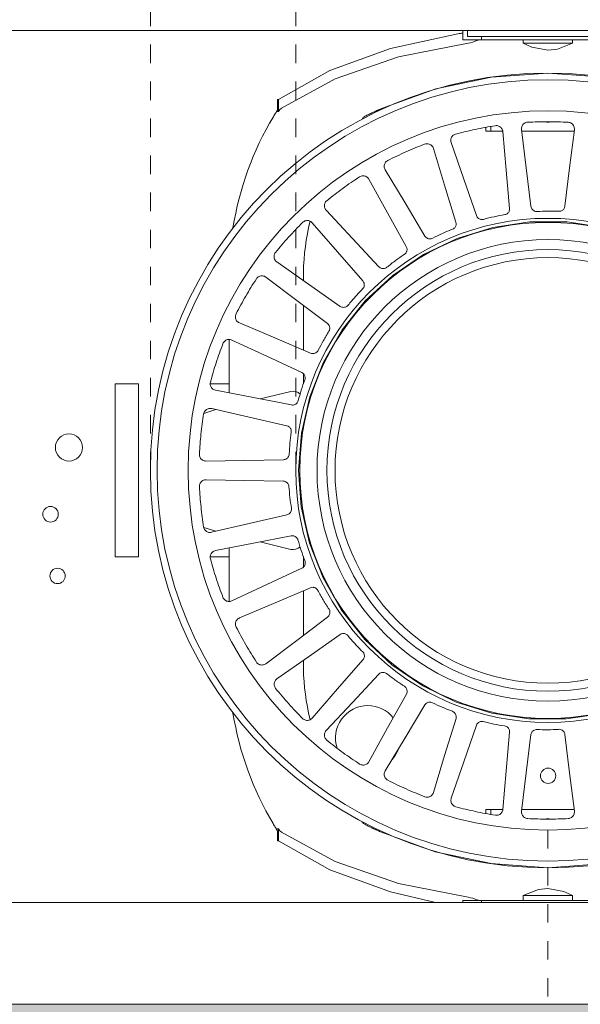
# Model space of a CAD drawing. Header units: millimetres. Extents: x -6861 to -4784, y -1296 to 6808.
# Tile 6 of 16: x -6580 to -6489, y 214 to 373. Entities that reach past the tile are written whole.
import ezdxf

# ---------------------------------------------------------------- set-up
doc = ezdxf.new("R2010")
doc.units = ezdxf.units.MM
doc.linetypes.add('Dash', pattern=[6, 3, -3])
doc.layers.add('A-ANNO-DIMS', color=7, linetype='Dash', lineweight=9, true_color=0xd2d2d2)
doc.layers.add('A-WALL', color=7, linetype='Continuous', lineweight=9)
doc.layers.add('E-LITE-EQPM', color=7, linetype='Continuous', lineweight=20)

# ---------------------------------------------------------------- blocks, each defined once
blk = doc.blocks.new('COLIN-2_GLB - 034008501 COLIN-1 White downlight LED 18_25W 2700K 20_ 2100_2775 lm-658659-Alzado_PDF')
at = {"layer": 'E-LITE-EQPM'}
for p, q in [((-6734.5, 371.26), (-6424.5, 371.26)), ((-6508.19, 371.26), (-6508.19, 369.77)), ((-6507.4, 371.26), (-6507.4, 370.3)), ((-6507.4, 370.3), (-6481.4, 370.3)), ((-6505.18, 370.3), (-6505.18, 369.77)), ((-6506.94, 369.77), (-6508.19, 369.77)), ((-6505.18, 369.77), (-6506.94, 369.77)), ((-6483.61, 369.77), (-6505.18, 369.77)), ((-6498.39, 369.77), (-6498.39, 369.21)), ((-6498.39, 369.21), (-6494.4, 369.21)), ((-6494.4, 369.21), (-6490.41, 369.21)), ((-6490.41, 369.21), (-6490.41, 369.77)), ((-6538.2, 360.11), (-6538.02, 360.11)), ((-6538.2, 358.37), (-6538.2, 360.11)), ((-6538.02, 358.14), (-6538.02, 360.11)), ((-6538.02, 358.14), (-6538.35, 358.14)), ((-6504.46, 354.95), (-6504.46, 355.57)), ((-6503.65, 354.95), (-6504.46, 354.95)), ((-6503.65, 354.95), (-6503.65, 355.72)), ((-6501.71, 354.95), (-6503.65, 354.95)), ((-6490.15, 354.95), (-6498.64, 354.95)), ((-6533.99, 332.11), (-6533.99, 330.76)), ((-6533.99, 326.73), (-6533.99, 319.5)), ((-6546.03, 312.57), (-6546.03, 321.21)), ((-6533.99, 315.7), (-6533.99, 314.04)), ((-6564.5, 286), (-6564.5, 314)), ((-6560.7, 314), (-6564.5, 314)), ((-6560.7, 314), (-6560.7, 286)), ((-6546.03, 314), (-6549.1, 314)), ((-6536.01, 312.81), (-6540.98, 311.58)), ((-6548.18, 309.87), (-6550.12, 309.24)), ((-6550.13, 290.76), (-6548.18, 290.13)), ((-6546.03, 278.77), (-6546.03, 287.43)), ((-6540.98, 288.42), (-6536.01, 287.19)), ((-6564.5, 286), (-6560.7, 286)), ((-6549.09, 286), (-6546.03, 286)), ((-6533.99, 286.04), (-6533.99, 284.32)), ((-6533.99, 280.5), (-6533.99, 273.27)), ((-6533.99, 269.24), (-6533.99, 267.89)), ((-6504.46, 245.05), (-6503.65, 245.05)), ((-6504.46, 244.43), (-6504.46, 245.05)), ((-6503.65, 245.05), (-6501.7, 245.05)), ((-6503.65, 244.28), (-6503.65, 245.05)), ((-6498.64, 245.05), (-6490.15, 245.05)), ((-6538.39, 241.93), (-6538.02, 241.93)), ((-6538.2, 239.97), (-6538.2, 241.63)), ((-6538.02, 239.97), (-6538.02, 241.93)), ((-6538.02, 239.97), (-6538.2, 239.97)), ((-6424.5, 230), (-6734.5, 230)), ((-6508.19, 230.31), (-6508.19, 230)), ((-6508.19, 230.31), (-6506.94, 230.31)), ((-6506.94, 230.31), (-6505.18, 230.31)), ((-6505.18, 230.31), (-6483.61, 230.31)), ((-6505.18, 230.31), (-6505.18, 230)), ((-6498.39, 231.14), (-6498.39, 230.31)), ((-6498.39, 231.14), (-6494.4, 231.14)), ((-6494.4, 231.14), (-6490.41, 231.14)), ((-6490.41, 230.31), (-6490.41, 231.14)), ((-6751, 213.5), (-6408, 213.5))]:
    blk.add_line(p, q, dxfattribs=at)
at = {"layer": 'E-LITE-EQPM', "flags": 128}
for points in [[(-6538.02, 360.11), (-6529.69, 364.78), (-6519.88, 368.37), (-6509.01, 370.73)], [(-6507.31, 369.24), (-6518.6, 367), (-6528.83, 363.43), (-6537.53, 358.71)], [(-6506.57, 369.4), (-6506.93, 369.3), (-6507.31, 369.24)], [(-6494.4, 368.1), (-6496.99, 368.55), (-6498.39, 369.21)], [(-6490.41, 369.21), (-6492.86, 368.25), (-6494.4, 368.1)], [(-6521.16, 358.71), (-6512.53, 361.82), (-6503.55, 363.72), (-6494.4, 364.38)], [(-6494.4, 364.38), (-6485.24, 363.72), (-6476.27, 361.82), (-6467.63, 358.71)], [(-6501.69, 354.89), (-6501.15, 348.66), (-6500.6, 342.44)], [(-6497.15, 342.79), (-6497.91, 349.01), (-6498.67, 355.23)], [(-6490.12, 355.2), (-6490.88, 349), (-6491.64, 342.8)], [(-6505.99, 341.28), (-6508.02, 347.21), (-6510.06, 353.14)], [(-6512.94, 352.17), (-6511.12, 346.2), (-6509.29, 340.22)], [(-6514.31, 337.97), (-6517.54, 343.34), (-6520.77, 348.72)], [(-6523.39, 347.17), (-6520.36, 341.71), (-6517.33, 336.25)], [(-6521.77, 333), (-6526.05, 337.58), (-6530.32, 342.17)], [(-6534.77, 300), (-6534.31, 306.02), (-6532.97, 311.91), (-6530.76, 317.54), (-6527.74, 322.77), (-6523.97, 327.49), (-6519.53, 331.59), (-6514.54, 334.99), (-6509.09, 337.6), (-6503.32, 339.37), (-6497.34, 340.26), (-6491.3, 340.25), (-6485.33, 339.34), (-6479.56, 337.55), (-6474.12, 334.91), (-6469.14, 331.5), (-6464.72, 327.38), (-6460.97, 322.64), (-6457.97, 317.4), (-6455.78, 311.77), (-6454.45, 305.88), (-6454.02, 300)], [(-6532.56, 340.11), (-6528.46, 335.4), (-6524.36, 330.69)], [(-6528.04, 326.58), (-6533.17, 330.18), (-6538.31, 333.78)], [(-6540.07, 331.3), (-6535.08, 327.55), (-6530.09, 323.79)], [(-6532.83, 319.01), (-6538.6, 321.46), (-6544.37, 323.91)], [(-6545.58, 321.12), (-6539.92, 318.49), (-6534.25, 315.85)], [(-6535.94, 310.6), (-6542.09, 311.8), (-6548.25, 313)], [(-6548.85, 310.02), (-6542.76, 308.62), (-6536.68, 307.21)], [(-6537.24, 301.73), (-6543.51, 301.63), (-6549.77, 301.52)], [(-6454.02, 300), (-6454.48, 293.98), (-6455.82, 288.09), (-6458.03, 282.46), (-6461.06, 277.23), (-6464.83, 272.51), (-6469.26, 268.41), (-6474.25, 265.01), (-6479.7, 262.4), (-6485.47, 260.63), (-6491.45, 259.74), (-6497.49, 259.75), (-6503.46, 260.66), (-6509.23, 262.45), (-6514.67, 265.09), (-6519.65, 268.5), (-6524.07, 272.62), (-6527.82, 277.36), (-6530.82, 282.6), (-6533.01, 288.23), (-6534.34, 294.12), (-6534.77, 300)], [(-6549.74, 298.48), (-6543.5, 298.37), (-6537.25, 298.27)], [(-6536.66, 292.79), (-6542.77, 291.38), (-6548.88, 289.97)], [(-6548.22, 287.01), (-6542.09, 288.2), (-6535.96, 289.39)], [(-6534.24, 284.16), (-6539.92, 281.51), (-6545.6, 278.86)], [(-6544.34, 276.1), (-6538.59, 278.54), (-6532.84, 280.98)], [(-6530.07, 276.22), (-6535.08, 272.45), (-6540.09, 268.68)], [(-6538.28, 266.24), (-6533.16, 269.82), (-6528.05, 273.41)], [(-6524.35, 269.32), (-6528.47, 264.59), (-6532.58, 259.86)], [(-6530.3, 257.85), (-6526.04, 262.42), (-6521.78, 266.99)], [(-6517.32, 263.77), (-6520.36, 258.28), (-6523.4, 252.8)], [(-6520.75, 251.31), (-6517.54, 256.66), (-6514.32, 262.02)], [(-6509.28, 259.79), (-6511.12, 253.8), (-6512.95, 247.8)], [(-6510.05, 246.89), (-6508.02, 252.8), (-6505.99, 258.7)], [(-6500.6, 257.57), (-6501.15, 251.33), (-6501.69, 245.08)], [(-6498.67, 244.8), (-6497.91, 251), (-6497.15, 257.2)], [(-6491.64, 257.21), (-6490.88, 250.99), (-6490.12, 244.77)], [(-6537.53, 241.37), (-6528.83, 236.64), (-6518.6, 233.08), (-6507.31, 230.84)], [(-6494.4, 235.62), (-6503.61, 236.29), (-6512.65, 238.22), (-6521.34, 241.37)], [(-6467.45, 241.37), (-6476.14, 238.22), (-6485.18, 236.29), (-6494.4, 235.62)], [(-6512.6, 229.97), (-6519.88, 231.71), (-6529.69, 235.3), (-6538.02, 239.97)], [(-6498.39, 231.14), (-6495.93, 232.1), (-6494.4, 232.25)], [(-6494.4, 232.25), (-6491.8, 231.8), (-6490.41, 231.14)], [(-6507.31, 230.84), (-6506.93, 230.77), (-6506.57, 230.68)]]:
    blk.add_lwpolyline(points, dxfattribs=at)
at = {"layer": 'E-LITE-EQPM'}
for centre, radius, start, end in [((-6494.4, 300), 64.38, 90, 270), ((-6494.4, 300), 64.38, 270, 90), ((-6494.4, 300), 63.3, 0, 180), ((-6494.4, 300), 58.26, 0, 180), ((-6495.41, 331.34), 50.62, 147.7167, 148.0206), ((-6495.41, 331.34), 50.62, 149.1367, 170.9378), ((-6494.16, 331.09), 39.85, 138.8666, 139.5907), ((-6494.4, 357.67), 1.26, 250.6359, 270), ((-6494.4, 357.67), 1.26, 270, 289.2399), ((-6494.4, 300), 40.84, 0, 180), ((-6494.4, 300), 40.19, 0, 180), ((-6494.16, 331.09), 39.85, 166.553, 178.538), ((-6494.4, 300), 37.39, 0, 180), ((-6494.4, 300), 35.78, 0, 180), ((-6494.4, 300), 34.47, 360, 180), ((-6535.69, 311.18), 1.66, 45.409, 101.1104), ((-6571.96, 303.72), 2.2, 0, 180), ((-6571.96, 303.72), 2.2, 180, 0), ((-6494.4, 300), 63.3, 180, 0), ((-6494.4, 300), 58.26, 180, 0), ((-6494.4, 300), 40.84, 180, 0), ((-6494.4, 300), 40.19, 180, 0), ((-6494.4, 300), 37.39, 180, 0), ((-6494.4, 300), 35.78, 180, 0), ((-6494.4, 300), 34.47, 180, 360), ((-6574.95, 292.9), 1.26, 360, 180), ((-6574.95, 292.9), 1.26, 180, 0), ((-6535.69, 288.82), 1.66, 258.8896, 314.0067), ((-6573.8, 282.9), 1.24, 0, 180), ((-6573.8, 282.9), 1.24, 180, 0), ((-6494.16, 268.91), 39.85, 181.462, 193.4638), ((-6523.55, 256.65), 5.25, 90, 198.5835), ((-6523.55, 256.65), 5.25, 38.4925, 90), ((-6495.41, 268.66), 50.62, 189.0576, 210.7603), ((-6523.55, 256.65), 5.25, 319.3271, 338.2038), ((-6494.37, 250.53), 1.24, 90, 270), ((-6494.37, 250.53), 1.24, 270, 90), ((-6494.16, 268.91), 39.85, 220.3949, 220.9795), ((-6494.4, 242.33), 1.26, 90, 109.2397), ((-6494.4, 242.33), 1.26, 70.6358, 90), ((-6495.41, 268.66), 50.62, 211.8752, 212.2833)]:
    blk.add_arc(centre, radius, start, end, dxfattribs=at)
for points in [[(-6509.01, 370.73), (-6508.72, 370.77), (-6508.44, 370.81), (-6508.16, 370.84)], [(-6505.37, 369.77), (-6505.45, 369.77), (-6505.65, 369.73), (-6506.06, 369.58), (-6506.39, 369.46), (-6506.57, 369.4)], [(-6538.86, 357.3), (-6538.8, 357.4), (-6538.68, 357.6), (-6538.51, 357.88), (-6538.4, 358.06), (-6538.35, 358.14)], [(-6537.53, 358.71), (-6537.63, 358.65), (-6537.81, 358.49), (-6537.96, 358.27), (-6538.02, 358.14)], [(-6509.34, 354.49), (-6508.28, 354.77), (-6506.16, 355.28), (-6504.01, 355.68), (-6502.93, 355.85)], [(-6498.67, 355.23), (-6498.69, 355.33), (-6498.68, 355.52), (-6498.6, 355.8), (-6498.45, 356.04), (-6498.23, 356.24), (-6497.97, 356.37), (-6497.78, 356.41), (-6497.68, 356.41)], [(-6497.68, 356.41), (-6496.59, 356.46), (-6494.41, 356.52), (-6492.22, 356.46), (-6491.13, 356.41)], [(-6510.06, 353.14), (-6510.1, 353.23), (-6510.13, 353.41), (-6510.11, 353.7), (-6510.01, 353.97), (-6509.84, 354.21), (-6509.61, 354.39), (-6509.43, 354.47), (-6509.34, 354.49)], [(-6520.34, 350.2), (-6519.37, 350.69), (-6517.4, 351.63), (-6515.38, 352.46), (-6514.36, 352.86)], [(-6520.77, 348.72), (-6520.82, 348.8), (-6520.89, 348.98), (-6520.93, 349.26), (-6520.89, 349.55), (-6520.78, 349.81), (-6520.59, 350.04), (-6520.43, 350.15), (-6520.34, 350.2)], [(-6530.21, 343.7), (-6529.36, 344.39), (-6527.63, 345.72), (-6525.83, 346.96), (-6524.91, 347.55)], [(-6530.32, 342.17), (-6530.39, 342.24), (-6530.5, 342.4), (-6530.59, 342.67), (-6530.62, 342.96), (-6530.56, 343.24), (-6530.42, 343.5), (-6530.29, 343.64), (-6530.21, 343.7)], [(-6501.38, 341.44), (-6501.96, 341.34), (-6503.11, 341.12), (-6504.25, 340.83), (-6504.82, 340.67)], [(-6496.13, 341.95), (-6496.23, 341.94), (-6496.43, 341.96), (-6496.7, 342.07), (-6496.93, 342.26), (-6497.09, 342.51), (-6497.14, 342.69), (-6497.15, 342.79)], [(-6492.61, 341.99), (-6493.2, 342.01), (-6494.37, 342.03), (-6495.55, 341.98), (-6496.13, 341.95)], [(-6538.52, 335.3), (-6537.83, 336.15), (-6536.41, 337.81), (-6534.9, 339.39), (-6534.13, 340.17)], [(-6504.82, 340.67), (-6504.91, 340.64), (-6505.11, 340.62), (-6505.4, 340.67), (-6505.66, 340.81), (-6505.86, 341.02), (-6505.95, 341.19), (-6505.99, 341.28)], [(-6509.84, 339.08), (-6510.39, 338.87), (-6511.47, 338.41), (-6512.52, 337.89), (-6513.04, 337.61)], [(-6513.04, 337.61), (-6513.13, 337.57), (-6513.32, 337.5), (-6513.61, 337.5), (-6513.9, 337.58), (-6514.14, 337.74), (-6514.27, 337.89), (-6514.31, 337.97)], [(-6538.31, 333.78), (-6538.38, 333.83), (-6538.52, 333.96), (-6538.67, 334.21), (-6538.75, 334.49), (-6538.76, 334.78), (-6538.68, 335.06), (-6538.58, 335.23), (-6538.52, 335.3)], [(-6517.63, 335.02), (-6518.12, 334.69), (-6519.08, 334.02), (-6520, 333.29), (-6520.46, 332.91)], [(-6520.46, 332.91), (-6520.53, 332.85), (-6520.7, 332.75), (-6520.99, 332.68), (-6521.28, 332.7), (-6521.56, 332.81), (-6521.71, 332.93), (-6521.77, 333)], [(-6544.89, 325.36), (-6544.39, 326.33), (-6543.35, 328.25), (-6542.21, 330.11), (-6541.61, 331.03)], [(-6524.4, 329.42), (-6524.81, 329), (-6525.61, 328.14), (-6526.37, 327.24), (-6526.73, 326.78)], [(-6526.73, 326.78), (-6526.79, 326.7), (-6526.94, 326.56), (-6527.2, 326.44), (-6527.5, 326.4), (-6527.78, 326.44), (-6527.96, 326.53), (-6528.04, 326.58)], [(-6544.37, 323.91), (-6544.46, 323.95), (-6544.62, 324.05), (-6544.82, 324.25), (-6544.96, 324.51), (-6545.02, 324.79), (-6545, 325.09), (-6544.94, 325.27), (-6544.89, 325.36)], [(-6529.86, 322.54), (-6530.18, 322.04), (-6530.78, 321.04), (-6531.33, 320), (-6531.59, 319.47)], [(-6549.06, 314.3), (-6548.78, 315.36), (-6548.15, 317.45), (-6547.42, 319.51), (-6547.03, 320.53)], [(-6531.59, 319.47), (-6531.63, 319.38), (-6531.75, 319.22), (-6531.98, 319.04), (-6532.26, 318.94), (-6532.55, 318.92), (-6532.74, 318.97), (-6532.83, 319.01)], [(-6548.25, 313), (-6548.34, 313.02), (-6548.52, 313.08), (-6548.76, 313.24), (-6548.95, 313.46), (-6549.07, 313.73), (-6549.11, 314.02), (-6549.09, 314.21), (-6549.06, 314.3)], [(-6533.77, 314.67), (-6533.98, 314.12), (-6534.36, 313.01), (-6534.68, 311.88), (-6534.83, 311.31)], [(-6534.83, 311.31), (-6534.85, 311.21), (-6534.93, 311.03), (-6535.12, 310.81), (-6535.37, 310.65), (-6535.65, 310.58), (-6535.85, 310.59), (-6535.94, 310.6)], [(-6550.84, 302.63), (-6550.78, 303.72), (-6550.61, 305.9), (-6550.32, 308.06), (-6550.15, 309.14)], [(-6535.96, 306.17), (-6536.05, 305.59), (-6536.19, 304.42), (-6536.27, 303.24), (-6536.29, 302.66)], [(-6549.77, 301.52), (-6549.87, 301.52), (-6550.06, 301.54), (-6550.33, 301.65), (-6550.55, 301.83), (-6550.73, 302.06), (-6550.83, 302.33), (-6550.85, 302.53), (-6550.84, 302.63)], [(-6536.29, 302.66), (-6536.3, 302.56), (-6536.34, 302.36), (-6536.48, 302.1), (-6536.69, 301.9), (-6536.95, 301.77), (-6537.14, 301.74), (-6537.24, 301.73)], [(-6550.15, 290.83), (-6550.32, 291.91), (-6550.6, 294.08), (-6550.78, 296.26), (-6550.83, 297.35)], [(-6536.34, 297.39), (-6536.3, 296.8), (-6536.2, 295.63), (-6536.03, 294.47), (-6535.93, 293.89)], [(-6535.93, 293.89), (-6535.91, 293.79), (-6535.91, 293.59), (-6536, 293.31), (-6536.16, 293.06), (-6536.39, 292.88), (-6536.57, 292.81), (-6536.66, 292.79)], [(-6548.88, 289.97), (-6548.97, 289.95), (-6549.16, 289.93), (-6549.45, 289.98), (-6549.71, 290.11), (-6549.92, 290.3), (-6550.08, 290.55), (-6550.14, 290.74), (-6550.15, 290.83)], [(-6534.88, 288.73), (-6534.72, 288.16), (-6534.38, 287.04), (-6533.97, 285.93), (-6533.75, 285.39)], [(-6547.03, 279.44), (-6547.42, 280.46), (-6548.14, 282.52), (-6548.77, 284.62), (-6549.05, 285.67)], [(-6533.75, 285.39), (-6533.72, 285.29), (-6533.67, 285.1), (-6533.7, 284.81), (-6533.81, 284.53), (-6533.99, 284.31), (-6534.15, 284.2), (-6534.24, 284.16)], [(-6545.6, 278.86), (-6545.69, 278.82), (-6545.87, 278.77), (-6546.16, 278.76), (-6546.44, 278.83), (-6546.69, 278.97), (-6546.9, 279.18), (-6546.99, 279.35), (-6547.03, 279.44)], [(-6531.65, 280.56), (-6531.38, 280.03), (-6530.81, 279.01), (-6530.18, 278.01), (-6529.85, 277.52)], [(-6529.85, 277.52), (-6529.8, 277.44), (-6529.72, 277.26), (-6529.68, 276.97), (-6529.73, 276.68), (-6529.86, 276.42), (-6530, 276.28), (-6530.07, 276.22)], [(-6541.6, 268.95), (-6542.2, 269.86), (-6543.34, 271.73), (-6544.38, 273.65), (-6544.88, 274.62)], [(-6526.79, 273.23), (-6526.42, 272.78), (-6525.65, 271.89), (-6524.83, 271.05), (-6524.41, 270.64)], [(-6524.41, 270.64), (-6524.34, 270.57), (-6524.22, 270.41), (-6524.12, 270.13), (-6524.11, 269.84), (-6524.18, 269.56), (-6524.29, 269.39), (-6524.35, 269.32)], [(-6540.09, 268.68), (-6540.17, 268.62), (-6540.33, 268.53), (-6540.61, 268.46), (-6540.9, 268.47), (-6541.18, 268.56), (-6541.42, 268.72), (-6541.55, 268.87), (-6541.6, 268.95)], [(-6520.52, 267.08), (-6520.06, 266.72), (-6519.12, 266.01), (-6518.14, 265.36), (-6517.65, 265.04)], [(-6517.65, 265.04), (-6517.56, 264.99), (-6517.41, 264.86), (-6517.26, 264.61), (-6517.19, 264.32), (-6517.2, 264.03), (-6517.27, 263.85), (-6517.32, 263.77)], [(-6534.12, 259.81), (-6534.89, 260.58), (-6536.39, 262.17), (-6537.81, 263.83), (-6538.5, 264.68)], [(-6513.11, 262.37), (-6512.58, 262.11), (-6511.51, 261.61), (-6510.42, 261.18), (-6509.87, 260.97)], [(-6509.87, 260.97), (-6509.78, 260.94), (-6509.6, 260.84), (-6509.4, 260.63), (-6509.27, 260.36), (-6509.23, 260.07), (-6509.26, 259.88), (-6509.28, 259.79)], [(-6532.58, 259.86), (-6532.64, 259.79), (-6532.79, 259.66), (-6533.04, 259.54), (-6533.33, 259.49), (-6533.62, 259.52), (-6533.89, 259.62), (-6534.05, 259.74), (-6534.12, 259.81)], [(-6504.87, 259.3), (-6504.3, 259.16), (-6503.16, 258.89), (-6502, 258.69), (-6501.42, 258.61)], [(-6501.42, 258.61), (-6501.32, 258.59), (-6501.13, 258.54), (-6500.89, 258.37), (-6500.71, 258.14), (-6500.6, 257.86), (-6500.59, 257.67), (-6500.6, 257.57)], [(-6496.18, 258.01), (-6495.6, 257.99), (-6494.42, 257.97), (-6493.24, 258.02), (-6492.66, 258.05)], [(-6492.66, 258.05), (-6492.56, 258.06), (-6492.36, 258.04), (-6492.09, 257.93), (-6491.86, 257.74), (-6491.71, 257.49), (-6491.65, 257.31), (-6491.64, 257.21)], [(-6524.89, 252.43), (-6525.81, 253.03), (-6527.61, 254.27), (-6529.34, 255.6), (-6530.19, 256.28)], [(-6523.4, 252.8), (-6523.45, 252.72), (-6523.56, 252.56), (-6523.79, 252.39), (-6524.06, 252.28), (-6524.35, 252.25), (-6524.63, 252.29), (-6524.81, 252.38), (-6524.89, 252.43)], [(-6514.34, 247.13), (-6515.35, 247.52), (-6517.37, 248.36), (-6519.35, 249.3), (-6520.32, 249.8)], [(-6512.95, 247.8), (-6512.98, 247.71), (-6513.06, 247.54), (-6513.25, 247.32), (-6513.49, 247.16), (-6513.76, 247.06), (-6514.05, 247.05), (-6514.24, 247.09), (-6514.34, 247.13)], [(-6502.91, 244.14), (-6503.99, 244.31), (-6506.13, 244.71), (-6508.26, 245.22), (-6509.32, 245.5)], [(-6501.69, 245.08), (-6501.7, 244.99), (-6501.74, 244.8), (-6501.88, 244.55), (-6502.08, 244.34), (-6502.33, 244.19), (-6502.62, 244.12), (-6502.81, 244.12), (-6502.91, 244.14)], [(-6490.12, 244.77), (-6490.11, 244.67), (-6490.11, 244.48), (-6490.19, 244.2), (-6490.34, 243.96), (-6490.56, 243.76), (-6490.82, 243.63), (-6491.01, 243.59), (-6491.11, 243.59)], [(-6538.39, 241.93), (-6538.45, 242.02), (-6538.56, 242.2), (-6538.73, 242.48), (-6538.85, 242.68), (-6538.91, 242.78)], [(-6491.11, 243.59), (-6492.2, 243.54), (-6494.38, 243.48), (-6496.57, 243.54), (-6497.66, 243.59)], [(-6538.02, 241.93), (-6537.96, 241.81), (-6537.81, 241.59), (-6537.63, 241.43), (-6537.53, 241.37)], [(-6506.57, 230.68), (-6506.39, 230.62), (-6506.06, 230.5), (-6505.65, 230.35), (-6505.45, 230.31), (-6505.37, 230.31)]]:
    blk.add_open_spline(points, degree=3, dxfattribs=at)
for points, knots in [([(-6524.17, 357.3), (-6523.96, 357.4), (-6523.55, 357.61), (-6523.03, 357.86), (-6522.67, 358.03), (-6522.47, 358.12), (-6522.31, 358.19), (-6522.16, 358.26), (-6522.01, 358.33), (-6521.86, 358.4), (-6521.57, 358.53), (-6521.34, 358.64), (-6521.16, 358.71)], [0, 0, 0, 0, 0.2, 0.4, 0.5, 0.55, 0.6, 0.65, 0.7, 0.75, 0.8, 1, 1, 1, 1]), ([(-6502.93, 355.85), (-6502.74, 355.88), (-6502.43, 355.85), (-6502.09, 355.64), (-6501.88, 355.43), (-6501.74, 355.17), (-6501.7, 354.98), (-6501.69, 354.89)], [-1, -1, -1, -1, -0.666667, -0.5, -0.333333, -0.166667, 0, 0, 0, 0]), ([(-6491.13, 356.41), (-6490.93, 356.4), (-6490.64, 356.3), (-6490.35, 356.03), (-6490.19, 355.78), (-6490.11, 355.49), (-6490.11, 355.3), (-6490.12, 355.2)], [-1, -1, -1, -1, -0.666667, -0.5, -0.333333, -0.166667, 0, 0, 0, 0]), ([(-6514.36, 352.86), (-6514.17, 352.93), (-6513.86, 352.96), (-6513.49, 352.83), (-6513.24, 352.66), (-6513.05, 352.44), (-6512.97, 352.26), (-6512.94, 352.17)], [-1, -1, -1, -1, -0.666667, -0.5, -0.333333, -0.166667, 0, 0, 0, 0]), ([(-6524.91, 347.55), (-6524.74, 347.66), (-6524.45, 347.75), (-6524.06, 347.71), (-6523.78, 347.59), (-6523.55, 347.41), (-6523.43, 347.26), (-6523.39, 347.17)], [-1, -1, -1, -1, -0.666667, -0.5, -0.333333, -0.166667, 0, 0, 0, 0]), ([(-6500.6, 342.44), (-6500.59, 342.3), (-6500.62, 342.09), (-6500.74, 341.84), (-6500.89, 341.66), (-6501.1, 341.51), (-6501.28, 341.45), (-6501.38, 341.44)], [-1, -1, -1, -1, -0.7, -0.55, -0.4, -0.2, 0, 0, 0, 0]), ([(-6491.64, 342.8), (-6491.66, 342.67), (-6491.73, 342.47), (-6491.9, 342.25), (-6492.09, 342.1), (-6492.33, 342), (-6492.51, 341.98), (-6492.61, 341.99)], [-1, -1, -1, -1, -0.7, -0.55, -0.4, -0.2, 0, 0, 0, 0]), ([(-6534.13, 340.17), (-6533.99, 340.31), (-6533.72, 340.46), (-6533.33, 340.5), (-6533.03, 340.44), (-6532.77, 340.32), (-6532.62, 340.19), (-6532.56, 340.11)], [-1, -1, -1, -1, -0.666667, -0.5, -0.333333, -0.166667, 0, 0, 0, 0]), ([(-6509.29, 340.22), (-6509.25, 340.09), (-6509.23, 339.88), (-6509.3, 339.61), (-6509.41, 339.4), (-6509.59, 339.21), (-6509.75, 339.12), (-6509.84, 339.08)], [-1, -1, -1, -1, -0.7, -0.55, -0.4, -0.2, 0, 0, 0, 0]), ([(-6517.33, 336.25), (-6517.26, 336.13), (-6517.2, 335.92), (-6517.21, 335.65), (-6517.28, 335.42), (-6517.41, 335.2), (-6517.55, 335.07), (-6517.63, 335.02)], [-1, -1, -1, -1, -0.7, -0.55, -0.4, -0.2, 0, 0, 0, 0]), ([(-6541.61, 331.03), (-6541.51, 331.2), (-6541.27, 331.4), (-6540.89, 331.52), (-6540.6, 331.53), (-6540.31, 331.46), (-6540.14, 331.36), (-6540.07, 331.3)], [-1, -1, -1, -1, -0.666667, -0.5, -0.333333, -0.166667, 0, 0, 0, 0]), ([(-6524.36, 330.69), (-6524.27, 330.58), (-6524.17, 330.4), (-6524.13, 330.12), (-6524.14, 329.89), (-6524.22, 329.64), (-6524.34, 329.49), (-6524.4, 329.42)], [-1, -1, -1, -1, -0.7, -0.55, -0.4, -0.2, 0, 0, 0, 0]), ([(-6530.09, 323.79), (-6529.98, 323.71), (-6529.84, 323.54), (-6529.74, 323.28), (-6529.71, 323.05), (-6529.74, 322.79), (-6529.81, 322.62), (-6529.86, 322.54)], [-1, -1, -1, -1, -0.7, -0.55, -0.4, -0.2, 0, 0, 0, 0]), ([(-6547.03, 320.53), (-6546.96, 320.72), (-6546.78, 320.97), (-6546.43, 321.16), (-6546.14, 321.23), (-6545.85, 321.22), (-6545.66, 321.16), (-6545.58, 321.12)], [-1, -1, -1, -1, -0.666667, -0.5, -0.333333, -0.166667, 0, 0, 0, 0]), ([(-6534.25, 315.85), (-6534.13, 315.79), (-6533.96, 315.66), (-6533.81, 315.43), (-6533.73, 315.21), (-6533.7, 314.95), (-6533.74, 314.76), (-6533.77, 314.67)], [-1, -1, -1, -1, -0.7, -0.55, -0.4, -0.2, 0, 0, 0, 0]), ([(-6550.15, 309.14), (-6550.12, 309.34), (-6549.99, 309.62), (-6549.69, 309.88), (-6549.43, 310.01), (-6549.14, 310.06), (-6548.94, 310.04), (-6548.85, 310.02)], [-1, -1, -1, -1, -0.666667, -0.5, -0.333333, -0.166667, 0, 0, 0, 0]), ([(-6536.68, 307.21), (-6536.54, 307.18), (-6536.35, 307.09), (-6536.15, 306.89), (-6536.03, 306.7), (-6535.95, 306.45), (-6535.95, 306.26), (-6535.96, 306.17)], [-1, -1, -1, -1, -0.7, -0.55, -0.4, -0.2, 0, 0, 0, 0]), ([(-6550.83, 297.35), (-6550.84, 297.55), (-6550.78, 297.85), (-6550.54, 298.17), (-6550.31, 298.35), (-6550.03, 298.46), (-6549.84, 298.48), (-6549.74, 298.48)], [-1, -1, -1, -1, -0.666667, -0.5, -0.333333, -0.166667, 0, 0, 0, 0]), ([(-6537.25, 298.27), (-6537.12, 298.26), (-6536.91, 298.21), (-6536.67, 298.06), (-6536.51, 297.89), (-6536.38, 297.67), (-6536.34, 297.48), (-6536.34, 297.39)], [-1, -1, -1, -1, -0.7, -0.55, -0.4, -0.2, 0, 0, 0, 0]), ([(-6535.96, 289.39), (-6535.82, 289.42), (-6535.61, 289.41), (-6535.35, 289.31), (-6535.15, 289.18), (-6534.98, 288.99), (-6534.9, 288.82), (-6534.88, 288.73)], [-1, -1, -1, -1, -0.7, -0.55, -0.4, -0.2, 0, 0, 0, 0]), ([(-6549.05, 285.67), (-6549.1, 285.86), (-6549.1, 286.17), (-6548.93, 286.53), (-6548.74, 286.76), (-6548.5, 286.93), (-6548.31, 286.99), (-6548.22, 287.01)], [-1, -1, -1, -1, -0.666667, -0.5, -0.333333, -0.166667, 0, 0, 0, 0]), ([(-6532.84, 280.98), (-6532.72, 281.04), (-6532.51, 281.08), (-6532.23, 281.03), (-6532.01, 280.95), (-6531.8, 280.79), (-6531.69, 280.64), (-6531.65, 280.56)], [-1, -1, -1, -1, -0.7, -0.55, -0.4, -0.2, 0, 0, 0, 0]), ([(-6544.88, 274.62), (-6544.97, 274.8), (-6545.03, 275.1), (-6544.94, 275.49), (-6544.8, 275.75), (-6544.6, 275.96), (-6544.43, 276.06), (-6544.34, 276.1)], [-1, -1, -1, -1, -0.666667, -0.5, -0.333333, -0.166667, 0, 0, 0, 0]), ([(-6528.05, 273.41), (-6527.94, 273.48), (-6527.74, 273.57), (-6527.46, 273.58), (-6527.23, 273.54), (-6526.99, 273.43), (-6526.85, 273.31), (-6526.79, 273.23)], [-1, -1, -1, -1, -0.7, -0.55, -0.4, -0.2, 0, 0, 0, 0]), ([(-6521.78, 266.99), (-6521.69, 267.09), (-6521.51, 267.21), (-6521.25, 267.28), (-6521.01, 267.29), (-6520.76, 267.24), (-6520.59, 267.14), (-6520.52, 267.08)], [-1, -1, -1, -1, -0.7, -0.55, -0.4, -0.2, 0, 0, 0, 0]), ([(-6538.5, 264.68), (-6538.62, 264.84), (-6538.74, 265.12), (-6538.74, 265.52), (-6538.66, 265.8), (-6538.5, 266.05), (-6538.36, 266.18), (-6538.28, 266.24)], [-1, -1, -1, -1, -0.666667, -0.5, -0.333333, -0.166667, 0, 0, 0, 0]), ([(-6514.32, 262.02), (-6514.25, 262.13), (-6514.1, 262.29), (-6513.86, 262.42), (-6513.63, 262.47), (-6513.37, 262.47), (-6513.19, 262.41), (-6513.11, 262.37)], [-1, -1, -1, -1, -0.7, -0.55, -0.4, -0.2, 0, 0, 0, 0]), ([(-6505.99, 258.7), (-6505.94, 258.83), (-6505.83, 259.01), (-6505.62, 259.19), (-6505.41, 259.3), (-6505.15, 259.35), (-6504.96, 259.33), (-6504.87, 259.3)], [-1, -1, -1, -1, -0.7, -0.55, -0.4, -0.2, 0, 0, 0, 0]), ([(-6530.19, 256.28), (-6530.34, 256.41), (-6530.52, 256.66), (-6530.6, 257.05), (-6530.58, 257.34), (-6530.48, 257.62), (-6530.37, 257.78), (-6530.3, 257.85)], [-1, -1, -1, -1, -0.666667, -0.5, -0.333333, -0.166667, 0, 0, 0, 0]), ([(-6497.15, 257.2), (-6497.13, 257.33), (-6497.06, 257.53), (-6496.89, 257.75), (-6496.7, 257.9), (-6496.47, 258), (-6496.28, 258.02), (-6496.18, 258.01)], [-1, -1, -1, -1, -0.7, -0.55, -0.4, -0.2, 0, 0, 0, 0]), ([(-6520.32, 249.8), (-6520.5, 249.89), (-6520.72, 250.1), (-6520.88, 250.46), (-6520.92, 250.75), (-6520.88, 251.05), (-6520.8, 251.22), (-6520.75, 251.31)], [-1, -1, -1, -1, -0.666667, -0.5, -0.333333, -0.166667, 0, 0, 0, 0]), ([(-6509.32, 245.5), (-6509.51, 245.56), (-6509.77, 245.71), (-6510, 246.04), (-6510.1, 246.32), (-6510.12, 246.61), (-6510.09, 246.8), (-6510.05, 246.89)], [-1, -1, -1, -1, -0.666667, -0.5, -0.333333, -0.166667, 0, 0, 0, 0]), ([(-6497.66, 243.59), (-6497.86, 243.6), (-6498.15, 243.7), (-6498.44, 243.97), (-6498.6, 244.22), (-6498.68, 244.51), (-6498.68, 244.7), (-6498.67, 244.8)], [-1, -1, -1, -1, -0.666667, -0.5, -0.333333, -0.166667, 0, 0, 0, 0]), ([(-6521.34, 241.37), (-6521.45, 241.41), (-6521.67, 241.51), (-6521.96, 241.64), (-6522.2, 241.76), (-6522.38, 241.84), (-6522.57, 241.92), (-6522.75, 242.01), (-6522.94, 242.1), (-6523.13, 242.19), (-6523.32, 242.28), (-6523.5, 242.37), (-6523.69, 242.47), (-6523.94, 242.6), (-6524.12, 242.71), (-6524.24, 242.78)], [0, 0, 0, 0, 0.125, 0.25, 0.3125, 0.375, 0.4375, 0.5, 0.5625, 0.625, 0.6875, 0.75, 0.8125, 0.875, 1, 1, 1, 1])]:
    blk.add_open_spline(points, degree=3, knots=knots, dxfattribs=at)

msp = doc.modelspace()

# ---------------------------------------------------------------- hatches: boundary and pattern name
at = {"layer": 'A-WALL', "true_color": 0xf7f7f7}
h = msp.add_hatch(color=7, dxfattribs=at)
h.paths.add_polyline_path([(-6298, 150), (-6298, 450), (-6861, 450), (-6861, 150), (-6408, 150)])
h.paths.add_polyline_path([(-6751, 213.5), (-6751, 386.5), (-6408, 386.5), (-6408, 213.5), (-6734.5, 213.5)])

# ---------------------------------------------------------------- linework, layer by layer
at = {"layer": 'A-ANNO-DIMS'}
for p, q in [((-6558.78, 300), (-6558.78, 415)), ((-6535.24, 300), (-6535.24, 405)), ((-6494.4, 241.74), (-6494.4, 121.74))]:
    msp.add_line(p, q, dxfattribs=at)

# ---------------------------------------------------------------- block references
at = {"layer": 'E-LITE-EQPM'}
msp.add_blockref('COLIN-2_GLB - 034008501 COLIN-1 White downlight LED 18_25W 2700K 20_ 2100_2775 lm-658659-Alzado_PDF', (0, 0), dxfattribs=at)

doc.saveas('drawing.dxf')
